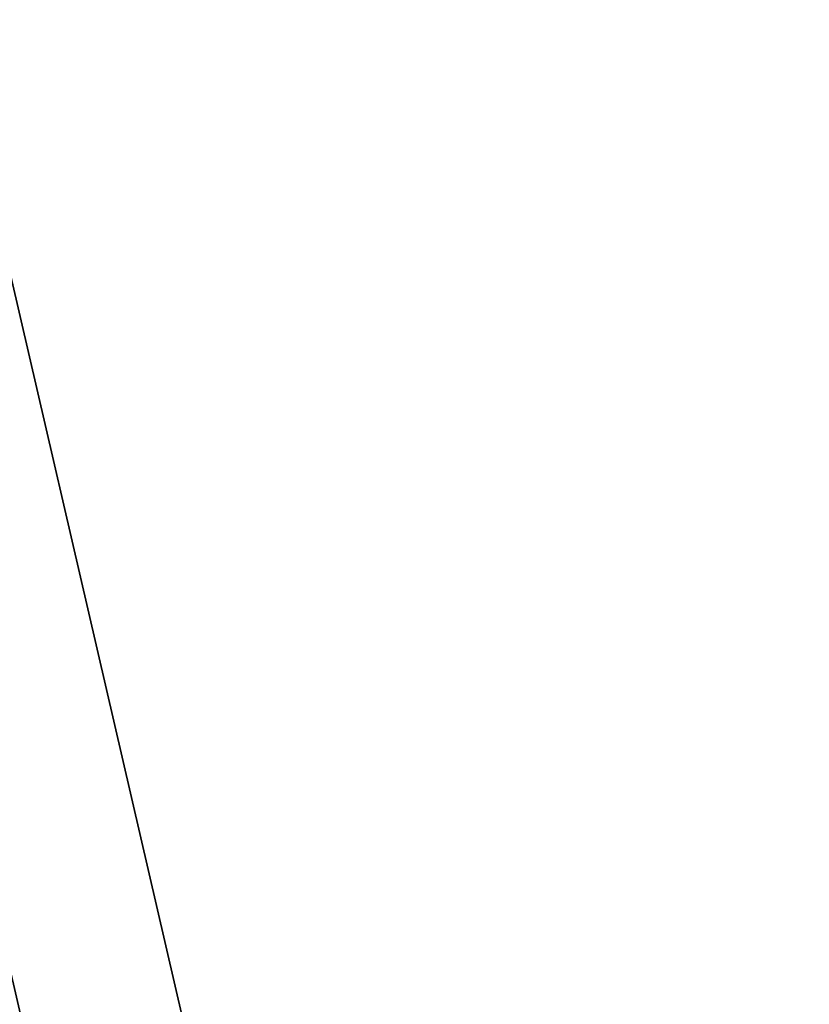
# Model space of a CAD drawing. Header units: millimetres. Extents: x 217.4 to 265.9, y 243.1 to 291.5.
# Tile 74 of 256: x 219.4 to 219.8, y 262.6 to 263.1. Entities that reach past the tile are written whole.
import ezdxf

# ---------------------------------------------------------------- set-up
doc = ezdxf.new("R2010")
doc.units = ezdxf.units.MM
doc.header["$MEASUREMENT"] = 0
doc.layers.add('TULIPA', color=7, linetype='Continuous', true_color=0x000000)

msp = doc.modelspace()

# ---------------------------------------------------------------- meshes
at = {"layer": 'TULIPA', "color": 43}
mesh = msp.add_polyface(dxfattribs=at)
corners = [(219.37695, 263.10706, 10.22541), (219.59137, 262.18155, 10.22541), (219.80577, 261.25607, 10.22541), (218.40335, 262.8815, 10.26031), (218.61775, 261.95599, 10.26031), (218.83217, 261.03052, 10.26031)]
mesh.append_faces([[corners[k] for k in face] for face in [(4, 1, 0, 3), (5, 2, 1, 4)]], dxfattribs={"color": 43})
mesh = msp.add_polyface(dxfattribs=at)
corners = [(219.22397, 263.07159, 5.72815), (219.43837, 262.14612, 5.72815), (219.65277, 261.22061, 5.72815), (219.30046, 263.08932, 7.97678), (219.51486, 262.16385, 7.97678), (219.72928, 261.23834, 7.97678), (219.37695, 263.10706, 10.22541), (219.59137, 262.18155, 10.22541), (219.80577, 261.25607, 10.22541)]
mesh.append_faces([[corners[k] for k in face] for face in [(4, 1, 0, 3), (5, 2, 1, 4), (7, 4, 3, 6), (8, 5, 4, 7)]], dxfattribs={"color": 43})
mesh = msp.add_polyface(dxfattribs=at)
corners = [(219.21716, 263.07004, 5.52827), (219.43156, 262.14453, 5.52827), (219.64598, 261.21906, 5.52827), (218.73006, 262.95718, 5.52827), (218.94447, 262.03171, 5.52827), (219.15887, 261.1062, 5.52827)]
mesh.append_faces([[corners[k] for k in face] for face in [(4, 1, 0, 3), (5, 2, 1, 4)]], dxfattribs={"color": 43})
mesh = msp.add_polyface(dxfattribs=at)
corners = [(218.73686, 262.95877, 5.72815), (219.16568, 261.10779, 5.72815), (219.22397, 263.07159, 5.72815), (219.65277, 261.22061, 5.72815)]
mesh.append_faces([[corners[k] for k in face] for face in [(3, 1, 0, 2)]], dxfattribs={"color": 43})
mesh = msp.add_polyface(dxfattribs=at)
corners = [(218.81598, 262.97708, -6.26454), (219.03038, 262.05161, -6.26454), (219.24478, 261.1261, -6.26454), (219.21716, 263.07004, 5.52827), (219.43156, 262.14453, 5.52827), (219.64598, 261.21906, 5.52827)]
mesh.append_faces([[corners[k] for k in face] for face in [(4, 1, 0, 3), (5, 2, 1, 4)]], dxfattribs={"color": 43})

doc.saveas('drawing.dxf')
